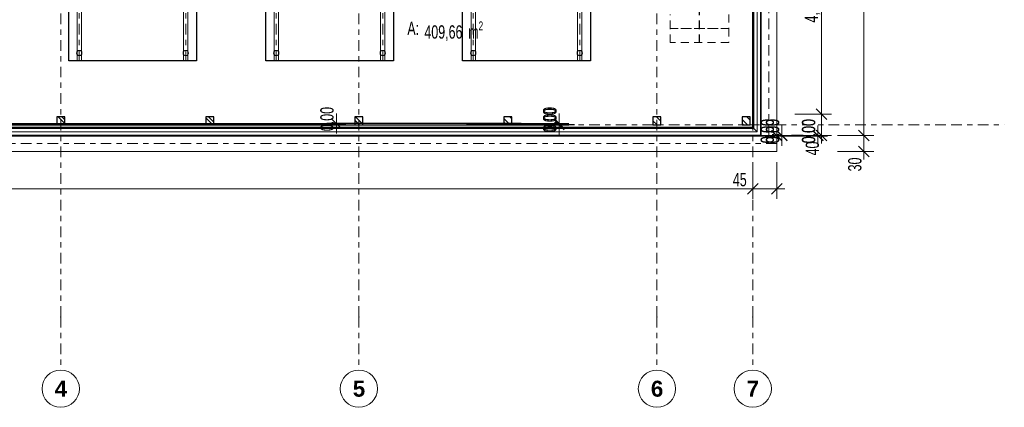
# Model space of a CAD drawing. Header units: metres. Extents: x -3.3 to 34.5, y -5.3 to 16.4.
# Tile 7 of 12: x 16 to 34.5, y -5.3 to 2. Entities that reach past the tile are written whole.
import ezdxf

# ---------------------------------------------------------------- set-up
doc = ezdxf.new("R2010")
doc.units = ezdxf.units.M
doc.header["$MEASUREMENT"] = 0
doc.set_wipeout_variables(frame=1)
for name, pattern in [('Achse', [0.4, 0.2, -0.1, 0, -0.1]), ('Raster', [0.4, 0.2, -0.1, 0, -0.1]), ('Strichlinie eng', [0.23, 0.15, -0.08]), ('Untersicht', [0.2, 0.15, -0.05]), ('Wipeout_Contour', [1, 0, -1])]:
    doc.linetypes.add(name, pattern=pattern)
for name, color, linetype in [('10 Fassade', 7, 'Continuous'), ('Neubau_10 Stütze', 7, 'Continuous'), ('Neubau_20 Decke Aufbau', 7, 'Continuous'), ('Neubau_20 Decke Roh', 7, 'Continuous'), ('Neubau_20 Träger', 7, 'Continuous'), ('Neubau_40 Treppe', 7, 'Continuous'), ('Neubau_70 Lüftung', 7, 'Continuous'), ('Neubau_80 Raum', 7, 'Continuous'), ('Neubau_86 Achsraster', 7, 'Continuous'), ('Neubau_93 1_100 Bemaßung', 7, 'Continuous')]:
    doc.layers.add(name, color=color, linetype=linetype)
doc.styles.add('ERSTELLTER_STIL_1', font='GOTHIC.TTF', dxfattribs={"width": 0.7})
doc.styles.add('ERSTELLTER_STIL_2', font='arialbd.ttf')
doc.styles.add('ERSTELLTER_STIL_3', font='arial.ttf')
doc.dimstyles.new('ERSTELLTER_STIL__1', dxfattribs={"dimtxt": 0.25, "dimasz": 0.190285, "dimexe": 0.18, "dimexo": 0.5, "dimgap": 0, "dimtad": 1, "dimzin": 0, "dimdsep": 46, "dimtxsty": 'ERSTELLTER_STIL_1', "dimblk": 'ARROWHEAD_6', "dimblk1": 'ARROWHEAD_6', "dimblk2": 'ARROWHEAD_6', "dimcen": 0.09, "dimclrd": 7, "dimclre": 7, "dimclrt": 7, "dimazin": 0, "dimtfac": 1, "dimtdec": 4, "dimtmove": 0, "dimatfit": 3, "dimfxl": 1, "dimtolj": 1, "dimtzin": 0, "dimarcsym": 0})
doc.dimstyles.new('ERSTELLTER_STIL__2', dxfattribs={"dimtxt": 0.25, "dimasz": 0.190285, "dimexe": 0.18, "dimexo": 0.5, "dimgap": 0, "dimtad": 1, "dimtih": 1, "dimtoh": 1, "dimzin": 0, "dimdsep": 46, "dimtxsty": 'ERSTELLTER_STIL_1', "dimblk": 'ARROWHEAD_6', "dimblk1": 'ARROWHEAD_6', "dimblk2": 'ARROWHEAD_6', "dimcen": 0.09, "dimclrd": 7, "dimclre": 7, "dimclrt": 7, "dimazin": 0, "dimtfac": 1, "dimtdec": 4, "dimtmove": 0, "dimatfit": 3, "dimfxl": 1, "dimtolj": 1, "dimtzin": 0, "dimarcsym": 0})
doc.dimstyles.new('ERSTELLTER_STIL__3', dxfattribs={"dimtxt": 0.25, "dimasz": 0.190285, "dimexe": 0.18, "dimexo": 0.5, "dimgap": 0, "dimtad": 1, "dimtih": 1, "dimtoh": 1, "dimzin": 0, "dimdsep": 46, "dimtxsty": 'ERSTELLTER_STIL_3', "dimblk": 'ARROWHEAD_6', "dimblk1": 'ARROWHEAD_6', "dimblk2": 'ARROWHEAD_6', "dimcen": 0.09, "dimclrd": 7, "dimclre": 7, "dimclrt": 7, "dimazin": 0, "dimtfac": 1, "dimtdec": 4, "dimtmove": 0, "dimatfit": 3, "dimfxl": 1, "dimtolj": 1, "dimtzin": 0, "dimarcsym": 0})
pattern_1 = [(135, (0, 0), (0.106066, 0.106066), []), (135, (-0.03536, -0.03536), (0.106066, 0.106066), [])]

# ---------------------------------------------------------------- blocks, each defined once
blk = doc.blocks.new('ARROWHEAD_6')
at = {"color": 0, "linetype": 'Continuous', "lineweight": 0}
for p, q in [((0, 0), (-1, 0)), ((-0.5, -0.5), (0.5, 0.5))]:
    blk.add_line(p, q, dxfattribs=at)
blk = doc.blocks.new('*D22')
at = {"layer": 'Neubau_93 1_100 Bemaßung', "color": 7, "linetype": 'Continuous', "lineweight": 13, "transparency": 16777216}
for p, q in [((0, -1.39), (0, -0.702)), ((29.8, -1.39), (29.8, -0.702)), ((0.1, -1.102), (-0.1, -1.302)), ((29.7, -1.302), (29.9, -1.102)), ((-0.15, -1.202), (0, -1.202)), ((0, -1.202), (29.8, -1.202)), ((29.8, -1.202), (29.95, -1.202))]:
    blk.add_line(p, q, dxfattribs=at)
at = {"layer": 'Neubau_93 1_100 Bemaßung', "color": 7, "lineweight": 13, "transparency": 16777216, "insert": (14.592, -1.182), "char_height": 0.25, "attachment_point": 7, "style": 'ERSTELLTER_STIL_1'}
blk.add_mtext('\\A1;29,80', dxfattribs=at)
blk = doc.blocks.new('*D25')
at = {"layer": 'Neubau_93 1_100 Bemaßung', "color": 7, "linetype": 'Continuous', "lineweight": 13, "transparency": 16777216}
for p, q in [((11.3, 14.667), (11.1, 14.467)), ((11.2, 14.067), (11.2, 14.755)), ((22.5, 14.667), (22.3, 14.467)), ((22.4, 14.067), (22.4, 14.755))]:
    blk.add_line(p, q, dxfattribs=at)
at = {"color": 254, "linetype": 'Wipeout_Contour', "lineweight": 0, "ltscale": 89.407895, "transparency": 16777216}
blk.add_wipeout([(16.334, 14.567), (17.266, 14.567), (17.266, 14.917), (16.334, 14.917)], dxfattribs=at).dxf.layer = 'Neubau_93 1_100 Bemaßung'
at = {"layer": 'Neubau_93 1_100 Bemaßung', "color": 7, "linetype": 'Continuous', "lineweight": 13, "transparency": 16777216}
blk.add_line((11.2, 14.567), (22.4, 14.567), dxfattribs=at)
at = {"layer": 'Neubau_93 1_100 Bemaßung', "color": 7, "lineweight": 13, "transparency": 16777216, "insert": (16.384, 14.617), "char_height": 0.25, "attachment_point": 7, "style": 'ERSTELLTER_STIL_3'}
blk.add_mtext('\\A1;11,20', dxfattribs=at)
blk = doc.blocks.new('*D26')
at = {"layer": 'Neubau_93 1_100 Bemaßung', "color": 7, "linetype": 'Continuous', "lineweight": 13, "transparency": 16777216}
for p, q in [((22.5, 14.667), (22.3, 14.467)), ((22.4, 14.067), (22.4, 14.755)), ((27.9, 14.467), (28.1, 14.667)), ((28, 14.067), (28, 14.755)), ((28, 14.567), (28.15, 14.567))]:
    blk.add_line(p, q, dxfattribs=at)
at = {"color": 254, "linetype": 'Wipeout_Contour', "lineweight": 0, "ltscale": 116.785863, "transparency": 16777216}
blk.add_wipeout([(24.816, 14.567), (25.584, 14.567), (25.584, 14.917), (24.816, 14.917)], dxfattribs=at).dxf.layer = 'Neubau_93 1_100 Bemaßung'
at = {"layer": 'Neubau_93 1_100 Bemaßung', "color": 7, "linetype": 'Continuous', "lineweight": 13, "transparency": 16777216}
blk.add_line((22.4, 14.567), (28, 14.567), dxfattribs=at)
at = {"layer": 'Neubau_93 1_100 Bemaßung', "color": 7, "lineweight": 13, "transparency": 16777216, "insert": (24.866, 14.617), "char_height": 0.25, "attachment_point": 7, "style": 'ERSTELLTER_STIL_3'}
blk.add_mtext('\\A1;5,60', dxfattribs=at)
blk = doc.blocks.new('*D35')
at = {"layer": 'Neubau_93 1_100 Bemaßung', "color": 7, "linetype": 'Continuous', "lineweight": 13, "transparency": 16777216}
for p, q in [((15.449, 12.139), (15.449, 12.826)), ((17.149, 12.139), (17.149, 12.826)), ((15.549, 12.739), (15.349, 12.538)), ((15.449, 12.639), (17.149, 12.639)), ((17.249, 12.739), (17.049, 12.538))]:
    blk.add_line(p, q, dxfattribs=at)
at = {"layer": 'Neubau_93 1_100 Bemaßung', "color": 7, "lineweight": 13, "transparency": 16777216, "insert": (16.06, 12.659), "char_height": 0.25, "attachment_point": 7, "style": 'ERSTELLTER_STIL_1'}
blk.add_mtext('\\A1;1,70', dxfattribs=at)
blk = doc.blocks.new('*D36')
at = {"layer": 'Neubau_93 1_100 Bemaßung', "color": 7, "linetype": 'Continuous', "lineweight": 13, "transparency": 16777216}
for p, q in [((17.149, 12.139), (17.149, 12.826)), ((19.149, 12.139), (19.149, 12.826)), ((17.249, 12.739), (17.049, 12.538)), ((17.149, 12.639), (19.149, 12.639)), ((19.249, 12.739), (19.049, 12.538))]:
    blk.add_line(p, q, dxfattribs=at)
at = {"layer": 'Neubau_93 1_100 Bemaßung', "color": 7, "lineweight": 13, "transparency": 16777216, "insert": (17.91, 12.659), "char_height": 0.25, "attachment_point": 7, "style": 'ERSTELLTER_STIL_1'}
blk.add_mtext('\\A1;2,00', dxfattribs=at)
blk = doc.blocks.new('*D37')
at = {"layer": 'Neubau_93 1_100 Bemaßung', "color": 7, "linetype": 'Continuous', "lineweight": 13, "transparency": 16777216}
for p, q in [((19.149, 12.139), (19.149, 12.826)), ((20.849, 12.139), (20.849, 12.826)), ((19.249, 12.739), (19.049, 12.538)), ((19.149, 12.639), (20.849, 12.639)), ((20.949, 12.739), (20.749, 12.538))]:
    blk.add_line(p, q, dxfattribs=at)
at = {"layer": 'Neubau_93 1_100 Bemaßung', "color": 7, "lineweight": 13, "transparency": 16777216, "insert": (19.76, 12.659), "char_height": 0.25, "attachment_point": 7, "style": 'ERSTELLTER_STIL_1'}
blk.add_mtext('\\A1;1,70', dxfattribs=at)
blk = doc.blocks.new('*D38')
at = {"layer": 'Neubau_93 1_100 Bemaßung', "color": 7, "linetype": 'Continuous', "lineweight": 13, "transparency": 16777216}
for p, q in [((20.849, 12.139), (20.849, 12.826)), ((22.849, 12.139), (22.849, 12.826)), ((20.949, 12.739), (20.749, 12.538)), ((20.849, 12.639), (22.849, 12.639)), ((22.949, 12.739), (22.749, 12.538))]:
    blk.add_line(p, q, dxfattribs=at)
at = {"layer": 'Neubau_93 1_100 Bemaßung', "color": 7, "lineweight": 13, "transparency": 16777216, "insert": (21.61, 12.659), "char_height": 0.25, "attachment_point": 7, "style": 'ERSTELLTER_STIL_1'}
blk.add_mtext('\\A1;2,00', dxfattribs=at)
blk = doc.blocks.new('*D39')
at = {"layer": 'Neubau_93 1_100 Bemaßung', "color": 7, "linetype": 'Continuous', "lineweight": 13, "transparency": 16777216}
for p, q in [((22.849, 12.139), (22.849, 12.826)), ((24.549, 12.139), (24.549, 12.826)), ((22.949, 12.739), (22.749, 12.538)), ((22.849, 12.639), (24.549, 12.639)), ((24.649, 12.739), (24.449, 12.538))]:
    blk.add_line(p, q, dxfattribs=at)
at = {"layer": 'Neubau_93 1_100 Bemaßung', "color": 7, "lineweight": 13, "transparency": 16777216, "insert": (23.46, 12.659), "char_height": 0.25, "attachment_point": 7, "style": 'ERSTELLTER_STIL_1'}
blk.add_mtext('\\A1;1,70', dxfattribs=at)
blk = doc.blocks.new('*D40')
at = {"layer": 'Neubau_93 1_100 Bemaßung', "color": 7, "linetype": 'Continuous', "lineweight": 13, "transparency": 16777216}
for p, q in [((24.549, 12.139), (24.549, 12.826)), ((26.549, 12.139), (26.549, 12.826)), ((24.649, 12.739), (24.449, 12.538)), ((24.549, 12.639), (26.549, 12.639)), ((26.649, 12.739), (26.449, 12.538))]:
    blk.add_line(p, q, dxfattribs=at)
at = {"layer": 'Neubau_93 1_100 Bemaßung', "color": 7, "lineweight": 13, "transparency": 16777216, "insert": (25.31, 12.659), "char_height": 0.25, "attachment_point": 7, "style": 'ERSTELLTER_STIL_1'}
blk.add_mtext('\\A1;2,00', dxfattribs=at)
blk = doc.blocks.new('*D41')
at = {"layer": 'Neubau_93 1_100 Bemaßung', "color": 7, "linetype": 'Continuous', "lineweight": 13, "transparency": 16777216}
for p, q in [((26.549, 12.139), (26.549, 12.826)), ((27.95, 12.139), (27.95, 12.826)), ((26.649, 12.739), (26.449, 12.538)), ((26.549, 12.639), (27.95, 12.639)), ((27.85, 12.538), (28.05, 12.739)), ((27.95, 12.639), (28.1, 12.639))]:
    blk.add_line(p, q, dxfattribs=at)
at = {"layer": 'Neubau_93 1_100 Bemaßung', "color": 7, "lineweight": 13, "transparency": 16777216, "insert": (27.01, 12.659), "char_height": 0.25, "attachment_point": 7, "style": 'ERSTELLTER_STIL_1'}
blk.add_mtext('\\A1;1,40', dxfattribs=at)
blk = doc.blocks.new('*D42')
at = {"layer": 'Neubau_93 1_100 Bemaßung', "color": 7, "linetype": 'Continuous', "lineweight": 13, "transparency": 16777216}
for p, q in [((31.091, 0.2), (31.091, 4.4)), ((31.279, 0.2), (30.591, 0.2)), ((30.991, 0.3), (31.192, 0.1)), ((31.091, -0.2), (31.091, 0.2)), ((30.991, -0.1), (31.192, -0.3)), ((31.279, -0.2), (30.591, -0.2)), ((31.091, -0.35), (31.091, -0.2))]:
    blk.add_line(p, q, dxfattribs=at)
at = {"layer": 'Neubau_93 1_100 Bemaßung', "color": 7, "lineweight": 13, "transparency": 16777216, "insert": (31.048, -0.574), "char_height": 0.25, "attachment_point": 7, "rotation": 90, "style": 'ERSTELLTER_STIL_1'}
blk.add_mtext('\\A1;40', dxfattribs=at)
blk = doc.blocks.new('*D43')
at = {"layer": 'Neubau_93 1_100 Bemaßung', "color": 7, "linetype": 'Continuous', "lineweight": 13, "transparency": 16777216}
for p, q in [((30.991, 4.5), (31.192, 4.3)), ((31.279, 4.4), (30.591, 4.4)), ((31.091, 0.2), (31.091, 4.4)), ((30.991, 0.3), (31.192, 0.1))]:
    blk.add_line(p, q, dxfattribs=at)
at = {"layer": 'Neubau_93 1_100 Bemaßung', "color": 7, "lineweight": 13, "transparency": 16777216, "char_height": 0.25, "attachment_point": 7, "rotation": 90, "style": 'ERSTELLTER_STIL_1'}
for s, insert in [('\\A1;20', (31.048, 4.026)), ('\\A1;4,20', (31.071, 1.923))]:
    blk.add_mtext(s, dxfattribs=dict(at, insert=insert))
blk = doc.blocks.new('*D60')
at = {"layer": 'Neubau_93 1_100 Bemaßung', "color": 7, "linetype": 'Continuous', "lineweight": 13, "transparency": 16777216}
for p, q in [((29.8, -1.39), (29.8, -0.702)), ((30.25, -1.39), (30.25, -0.702)), ((29.9, -1.102), (29.7, -1.302)), ((30.15, -1.302), (30.35, -1.102)), ((29.65, -1.202), (29.8, -1.202)), ((29.8, -1.202), (30.25, -1.202)), ((30.25, -1.202), (30.4, -1.202))]:
    blk.add_line(p, q, dxfattribs=at)
at = {"layer": 'Neubau_93 1_100 Bemaßung', "color": 7, "lineweight": 13, "transparency": 16777216, "insert": (29.426, -1.158), "char_height": 0.25, "attachment_point": 7, "style": 'ERSTELLTER_STIL_1'}
blk.add_mtext('\\A1;45', dxfattribs=at)
blk = doc.blocks.new('*D61')
at = {"layer": 'Neubau_93 1_100 Bemaßung', "color": 7, "linetype": 'Continuous', "lineweight": 13, "transparency": 16777216}
for p, q in [((31.889, -0.2), (31.889, 13.4)), ((31.789, -0.1), (31.989, -0.3)), ((32.077, -0.2), (31.389, -0.2)), ((31.889, -0.5), (31.889, -0.2)), ((32.077, -0.5), (31.389, -0.5)), ((31.789, -0.4), (31.989, -0.6)), ((31.889, -0.65), (31.889, -0.5))]:
    blk.add_line(p, q, dxfattribs=at)
at = {"layer": 'Neubau_93 1_100 Bemaßung', "color": 7, "lineweight": 13, "transparency": 16777216, "insert": (31.845, -0.874), "char_height": 0.25, "attachment_point": 7, "rotation": 90, "style": 'ERSTELLTER_STIL_1'}
blk.add_mtext('\\A1;30', dxfattribs=at)
blk = doc.blocks.new('*D62')
at = {"layer": 'Neubau_93 1_100 Bemaßung', "color": 7, "linetype": 'Continuous', "lineweight": 13, "transparency": 16777216}
for p, q in [((32.077, 13.4), (31.389, 13.4)), ((31.789, 13.5), (31.989, 13.3)), ((31.889, -0.2), (31.889, 13.4)), ((31.789, -0.1), (31.989, -0.3))]:
    blk.add_line(p, q, dxfattribs=at)
at = {"layer": 'Neubau_93 1_100 Bemaßung', "color": 7, "lineweight": 13, "transparency": 16777216, "char_height": 0.25, "attachment_point": 7, "rotation": 90, "style": 'ERSTELLTER_STIL_1'}
for s, insert in [('\\A1;30', (31.845, 13.026)), ('\\A1;13,60', (31.869, 6.155))]:
    blk.add_mtext(s, dxfattribs=dict(at, insert=insert))

msp = doc.modelspace()

# ---------------------------------------------------------------- hatches: boundary and pattern name
at = {"layer": '10 Fassade', "linetype": 'Continuous', "lineweight": 0, "true_color": 0x000000}
msp.add_hatch(color=18, dxfattribs=at).paths.add_polyline_path([(0.041, -0.062), (29.812, -0.062), (29.812, 13.262), (0.041, 13.262), (0.041, 13.25), (29.8, 13.25), (29.8, -0.05), (0.041, -0.05)])
at = {"layer": 'Neubau_10 Stütze', "linetype": 'Continuous', "lineweight": 0, "true_color": 0x000000}
h = msp.add_hatch(dxfattribs=at)
h.set_pattern_fill('METALL_STAHL', color=18, style=0, pattern_type=2)
h.set_pattern_definition(pattern_1)
h.paths.add_polyline_path([(16.725, 0), (16.875, 0), (16.875, 0.15), (16.725, 0.15)])
h = msp.add_hatch(dxfattribs=at)
h.set_pattern_fill('METALL_STAHL', color=18, style=0, pattern_type=2)
h.set_pattern_definition(pattern_1)
h.paths.add_polyline_path([(19.525, 0), (19.675, 0), (19.675, 0.15), (19.525, 0.15)])
h = msp.add_hatch(dxfattribs=at)
h.set_pattern_fill('METALL_STAHL', color=18, style=0, pattern_type=2)
h.set_pattern_definition(pattern_1)
h.paths.add_polyline_path([(22.325, 0), (22.475, 0), (22.475, 0.15), (22.325, 0.15)])
h = msp.add_hatch(dxfattribs=at)
h.set_pattern_fill('METALL_STAHL', color=18, style=0, pattern_type=2)
h.set_pattern_definition(pattern_1)
h.paths.add_polyline_path([(25.125, 0), (25.275, 0), (25.275, 0.15), (25.125, 0.15)])
h = msp.add_hatch(dxfattribs=at)
h.set_pattern_fill('METALL_STAHL', color=18, style=0, pattern_type=2)
h.set_pattern_definition(pattern_1)
h.paths.add_polyline_path([(27.925, 0), (28.075, 0), (28.075, 0.15), (27.925, 0.15)])
h = msp.add_hatch(dxfattribs=at)
h.set_pattern_fill('METALL_STAHL', color=18, style=0, pattern_type=2)
h.set_pattern_definition(pattern_1)
h.paths.add_polyline_path([(29.6, 0), (29.75, 0), (29.75, 0.15), (29.6, 0.15)])

# ---------------------------------------------------------------- linework, layer by layer
at = {"layer": '10 Fassade', "color": 7, "linetype": 'Continuous', "lineweight": 35}
for p, q in [((29.8, 13.25), (29.8, -0.05)), ((29.812, 13.262), (29.812, -0.062)), ((29.8, -0.05), (0.041, -0.05)), ((29.812, -0.062), (0.041, -0.062))]:
    msp.add_line(p, q, dxfattribs=at)
at = {"layer": '10 Fassade', "color": 7, "linetype": 'Untersicht', "lineweight": 18, "flags": 128}
for points in [[(29.884, 13.334), (29.884, -0.134)], [(29.884, 13.334), (29.884, -0.134)], [(29.884, 13.334), (29.884, -0.134)], [(29.884, 13.334), (29.884, -0.134)], [(29.884, 13.334), (29.884, -0.134)], [(29.884, 13.334), (29.884, -0.134)], [(29.884, 13.334), (29.884, -0.134)], [(29.884, 13.334), (29.884, -0.134)], [(29.884, 13.334), (29.884, -0.134)], [(29.884, 13.334), (29.884, -0.134)], [(29.8, 13.25), (29.8, -0.05)], [(29.8, 13.25), (29.8, -0.05)], [(29.8, 13.25), (29.8, -0.05)], [(29.8, 13.25), (29.8, -0.05)], [(29.8, 13.25), (29.8, -0.05)], [(29.8, 13.25), (29.8, -0.05)], [(29.8, 13.25), (29.8, -0.05)], [(29.8, 13.25), (29.8, -0.05)], [(29.8, 13.25), (29.8, -0.05)], [(29.8, 13.25), (29.8, -0.05)], [(29.8, 13.25), (29.8, -0.05)], [(29.809, 13.259), (29.809, -0.059)], [(29.809, 13.259), (29.809, -0.059)], [(29.809, 13.259), (29.809, -0.059)], [(29.809, 13.259), (29.809, -0.059)], [(29.809, 13.259), (29.809, -0.059)], [(29.809, 13.259), (29.809, -0.059)], [(29.809, 13.259), (29.809, -0.059)], [(29.809, 13.259), (29.809, -0.059)], [(29.809, 13.259), (29.809, -0.059)], [(29.809, 13.259), (29.809, -0.059)], [(29.812, -0.062), (29.812, 13.262)], [(29.8, -0.05), (0.041, -0.05)], [(29.8, -0.05), (0.041, -0.05)], [(29.8, -0.05), (0.041, -0.05)], [(29.8, -0.05), (0.041, -0.05)], [(29.8, -0.05), (0.041, -0.05)], [(29.8, -0.05), (0.041, -0.05)], [(29.8, -0.05), (0.041, -0.05)], [(29.8, -0.05), (0.041, -0.05)], [(29.8, -0.05), (0.041, -0.05)], [(29.8, -0.05), (0.041, -0.05)], [(29.8, -0.05), (0.041, -0.05)], [(29.809, -0.059), (0.041, -0.059)], [(29.809, -0.059), (0.041, -0.059)], [(29.809, -0.059), (0.041, -0.059)], [(29.809, -0.059), (0.041, -0.059)], [(29.809, -0.059), (0.041, -0.059)], [(29.809, -0.059), (0.041, -0.059)], [(29.809, -0.059), (0.041, -0.059)], [(29.809, -0.059), (0.041, -0.059)], [(29.809, -0.059), (0.041, -0.059)], [(29.809, -0.059), (0.041, -0.059)], [(0.041, -0.062), (29.812, -0.062)], [(29.884, -0.134), (0.041, -0.134)], [(29.884, -0.134), (0.041, -0.134)], [(29.884, -0.134), (0.041, -0.134)], [(29.884, -0.134), (0.041, -0.134)], [(29.884, -0.134), (0.041, -0.134)], [(29.884, -0.134), (0.041, -0.134)], [(29.884, -0.134), (0.041, -0.134)], [(29.884, -0.134), (0.041, -0.134)], [(29.884, -0.134), (0.041, -0.134)], [(29.884, -0.134), (0.041, -0.134)], [(29.809, -0.059), (29.8, -0.05)], [(29.809, -0.059), (29.8, -0.05)], [(29.809, -0.059), (29.8, -0.05)], [(29.809, -0.059), (29.8, -0.05)], [(29.809, -0.059), (29.8, -0.05)], [(29.809, -0.059), (29.8, -0.05)], [(29.809, -0.059), (29.8, -0.05)], [(29.809, -0.059), (29.8, -0.05)], [(29.809, -0.059), (29.8, -0.05)], [(29.809, -0.059), (29.8, -0.05)], [(29.884, -0.134), (29.809, -0.059)], [(29.884, -0.134), (29.809, -0.059)], [(29.884, -0.134), (29.809, -0.059)], [(29.884, -0.134), (29.809, -0.059)], [(29.884, -0.134), (29.809, -0.059)], [(29.884, -0.134), (29.809, -0.059)], [(29.884, -0.134), (29.809, -0.059)], [(29.884, -0.134), (29.809, -0.059)], [(29.884, -0.134), (29.809, -0.059)], [(29.812, -0.062), (29.809, -0.059)], [(29.884, -0.134), (29.812, -0.062)]]:
    msp.add_lwpolyline(points, dxfattribs=at)
at = {"layer": '10 Fassade', "color": 7, "linetype": 'Continuous', "lineweight": 18, "flags": 128}
for points in [[(29.884, 13.334), (29.884, -0.134)], [(29.884, 13.334), (29.884, -0.134)], [(29.884, 13.334), (29.884, -0.134)], [(29.884, 13.334), (29.884, -0.134)], [(29.8, 13.25), (29.8, -0.05)], [(29.8, 13.25), (29.8, -0.05)], [(29.8, 13.25), (29.8, -0.05)], [(29.809, 13.259), (29.809, -0.059)], [(29.809, 13.259), (29.809, -0.059)], [(29.809, 13.259), (29.809, -0.059)], [(29.8, -0.05), (0.041, -0.05)], [(29.8, -0.05), (0.041, -0.05)], [(29.8, -0.05), (0.041, -0.05)], [(29.809, -0.059), (0.041, -0.059)], [(29.809, -0.059), (0.041, -0.059)], [(29.809, -0.059), (0.041, -0.059)], [(29.884, -0.134), (0.041, -0.134)], [(29.884, -0.134), (0.041, -0.134)], [(29.884, -0.134), (0.041, -0.134)], [(29.884, -0.134), (0.041, -0.134)], [(29.809, -0.059), (29.8, -0.05)], [(29.809, -0.059), (29.8, -0.05)], [(29.809, -0.059), (29.8, -0.05)], [(29.884, -0.134), (29.809, -0.059)], [(29.884, -0.134), (29.809, -0.059)], [(29.884, -0.134), (29.809, -0.059)], [(29.884, -0.134), (29.812, -0.062)]]:
    msp.add_lwpolyline(points, dxfattribs=at)
at = {"layer": 'Neubau_10 Stütze', "color": 7, "linetype": 'Continuous', "lineweight": 18, "flags": 128}
for points in [[(17.099, 1.35, 0.414214), (17.149, 1.3, 0.414214), (17.199, 1.35, 0.414214), (17.149, 1.4, 0.414214)], [(19.099, 1.35, 0.414214), (19.149, 1.3, 0.414214), (19.199, 1.35, 0.414214), (19.149, 1.4, 0.414214)], [(20.799, 1.35, 0.414214), (20.849, 1.3, 0.414214), (20.899, 1.35, 0.414214), (20.849, 1.4, 0.414214)], [(22.799, 1.35, 0.414214), (22.849, 1.3, 0.414214), (22.899, 1.35, 0.414214), (22.849, 1.4, 0.414214)], [(24.499, 1.35, 0.414214), (24.549, 1.3, 0.414214), (24.599, 1.35, 0.414214), (24.549, 1.4, 0.414214)], [(26.499, 1.35, 0.414214), (26.549, 1.3, 0.414214), (26.599, 1.35, 0.414214), (26.549, 1.4, 0.414214)]]:
    msp.add_lwpolyline(points, format="xyb", close=True, dxfattribs=at)
at = {"layer": 'Neubau_10 Stütze', "color": 7, "linetype": 'Continuous', "lineweight": 25, "flags": 128}
for points in [[(16.725, 0), (16.875, 0), (16.875, 0.15), (16.725, 0.15)], [(19.525, 0), (19.675, 0), (19.675, 0.15), (19.525, 0.15)], [(22.325, 0), (22.475, 0), (22.475, 0.15), (22.325, 0.15)], [(25.125, 0), (25.275, 0), (25.275, 0.15), (25.125, 0.15)], [(27.925, 0), (28.075, 0), (28.075, 0.15), (27.925, 0.15)], [(29.6, 0), (29.75, 0), (29.75, 0.15), (29.6, 0.15)]]:
    msp.add_lwpolyline(points, close=True, dxfattribs=at)
at = {"layer": 'Neubau_20 Decke Aufbau', "color": 7, "linetype": 'Continuous', "lineweight": 25, "flags": 128}
for points in [[(29.95, -0.2), (29.95, 1.779), (29.95, 13.4)], [(-0.15, -0.2), (29.95, -0.2)]]:
    msp.add_lwpolyline(points, dxfattribs=at)
at = {"layer": 'Neubau_20 Decke Roh', "color": 7, "linetype": 'Continuous', "lineweight": 25, "flags": 128}
msp.add_lwpolyline([(29.95, 4.6), (29.95, -0.2), (-0.15, -0.2)], dxfattribs=at)
at = {"layer": 'Neubau_20 Träger', "color": 7, "linetype": 'Continuous', "lineweight": 18}
for p, q in [((29.95, 13.41), (29.95, -0.21)), ((29.95, -0.2), (29.95, 13.4)), ((29.96, 13.41), (29.96, -0.21)), ((30.25, -0.2), (30.25, 13.4)), ((17.108, 1.2), (17.108, 12)), ((17.19, 1.2), (17.19, 12)), ((19.108, 1.2), (19.108, 12)), ((19.19, 1.2), (19.19, 12)), ((20.808, 1.2), (20.808, 12)), ((20.89, 1.2), (20.89, 12)), ((22.808, 1.2), (22.808, 12)), ((22.89, 1.2), (22.89, 12)), ((24.508, 1.2), (24.508, 12)), ((24.59, 1.2), (24.59, 12)), ((26.508, 1.2), (26.508, 12)), ((26.59, 1.2), (26.59, 12)), ((17.19, 1.2), (17.108, 1.2)), ((19.19, 1.2), (19.108, 1.2)), ((20.89, 1.2), (20.808, 1.2)), ((22.89, 1.2), (22.808, 1.2)), ((24.59, 1.2), (24.508, 1.2)), ((26.59, 1.2), (26.508, 1.2)), ((-0.45, -0.2), (30.25, -0.2)), ((-0.15, -0.2), (29.95, -0.2)), ((-0.15, -0.21), (29.95, -0.21)), ((30.25, -0.2), (29.95, -0.2)), ((29.95, -0.21), (29.95, -0.2)), ((29.95, -0.21), (29.96, -0.21)), ((30.25, -0.5), (30.25, -0.2)), ((-0.45, -0.5), (30.25, -0.5))]:
    msp.add_line(p, q, dxfattribs=at)
at = {"layer": 'Neubau_20 Träger', "color": 7, "linetype": 'Achse', "lineweight": 13}
for p, q in [((29.955, 13.41), (29.955, -0.21)), ((30.1, -0.2), (30.1, 13.4)), ((17.149, 1.2), (17.149, 12)), ((19.149, 1.2), (19.149, 12)), ((20.849, 1.2), (20.849, 12)), ((22.849, 1.2), (22.849, 12)), ((24.549, 1.2), (24.549, 12)), ((26.549, 1.2), (26.549, 12)), ((-0.45, -0.35), (30.25, -0.35)), ((-0.15, -0.205), (29.95, -0.205))]:
    msp.add_line(p, q, dxfattribs=at)
at = {"layer": 'Neubau_40 Treppe', "color": 7, "linetype": 'Strichlinie eng', "lineweight": 25}
for p, q in [((28.8, 1.811), (28.8, 2.594)), ((28.8, 1.55), (28.8, 1.811))]:
    msp.add_line(p, q, dxfattribs=at)
at = {"layer": 'Neubau_40 Treppe', "color": 7, "linetype": 'Strichlinie eng', "lineweight": 13}
for p, q in [((28.25, 1.811), (28.25, 2.072)), ((29.35, 2.072), (29.35, 1.811)), ((28.25, 1.55), (28.25, 1.811)), ((28.25, 1.811), (29.35, 1.811)), ((29.35, 1.811), (28.25, 1.811)), ((29.35, 1.811), (29.35, 1.55)), ((29.35, 1.55), (28.25, 1.55))]:
    msp.add_line(p, q, dxfattribs=at)
at = {"layer": 'Neubau_70 Lüftung', "color": 7, "linetype": 'Continuous', "lineweight": 25, "flags": 128}
for points in [[(16.95, 1.2), (16.95, 2.4)], [(19.35, 2.4), (19.35, 1.2)], [(20.65, 1.2), (20.65, 2.4)], [(23.05, 2.4), (23.05, 1.2)], [(24.35, 1.2), (24.35, 2.4)], [(26.75, 2.4), (26.75, 1.2)], [(19.35, 1.2), (16.95, 1.2)], [(23.05, 1.2), (20.65, 1.2)], [(26.75, 1.2), (24.35, 1.2)]]:
    msp.add_lwpolyline(points, dxfattribs=at)
at = {"layer": 'Neubau_86 Achsraster', "color": 7, "linetype": 'Raster', "lineweight": 13}
for p, q in [((16.8, 14.593), (16.8, -3.607)), ((22.4, 14.593), (22.4, -3.607)), ((28, 14.593), (28, -3.607)), ((29.8, 14.593), (29.8, -3.607)), ((-1.274, 0), (33.526, 0)), ((33.526, 0), (34.526, 0)), ((16.8, -3.607), (16.8, -4.607)), ((22.4, -3.607), (22.4, -4.607)), ((28, -3.607), (28, -4.607)), ((29.8, -3.607), (29.8, -4.607))]:
    msp.add_line(p, q, dxfattribs=at)
at = {"layer": 'Neubau_86 Achsraster', "color": 7, "linetype": 'Continuous', "lineweight": 13, "flags": 128}
for points in [[(16.8, -5.307, 1), (16.8, -4.607, 1)], [(22.4, -5.307, 1), (22.4, -4.607, 1)], [(28, -5.307, 1), (28, -4.607, 1)], [(29.8, -5.307, 1), (29.8, -4.607, 1)]]:
    msp.add_lwpolyline(points, format="xyb", close=True, dxfattribs=at)
at = {"layer": 'Neubau_86 Achsraster', "color": 7, "linetype": 'Raster', "lineweight": 13}
for p in [(16.8, -3.607), (16.8, -3.607), (22.4, -3.607), (22.4, -3.607), (28, -3.607), (28, -3.607), (29.8, -3.607), (29.8, -3.607)]:
    msp.add_point(p, dxfattribs=at)

# ---------------------------------------------------------------- texts
at = {"layer": 'Neubau_80 Raum', "color": 7, "lineweight": 13, "char_height": 0.25, "attachment_point": 1, "style": 'ERSTELLTER_STIL_1'}
for s, insert in [('\\A1;\\pt0;A: ', (23.311, 1.937)), ('\\A1;\\pt0,0.1;409,66{\\H0.66x;\\S^  ;} m{\\H0.66x;\\S2^  ;}', (23.631, 1.943))]:
    msp.add_mtext(s, dxfattribs=dict(at, insert=insert))
at = {"layer": 'Neubau_86 Achsraster', "color": 7, "lineweight": 13, "char_height": 0.3, "attachment_point": 1, "style": 'ERSTELLTER_STIL_2'}
for s, insert in [('\\A1;\\pt0;4', (16.686, -4.807)), ('\\A1;\\pt0;5', (22.286, -4.807)), ('\\A1;\\pt0;6', (27.886, -4.807)), ('\\A1;\\pt0;7', (29.686, -4.807))]:
    msp.add_mtext(s, dxfattribs=dict(at, insert=insert))

# ---------------------------------------------------------------- dimensions: what is measured, and where the dimension line sits
at = {"layer": 'Neubau_93 1_100 Bemaßung', "color": 7, "linetype": 'Continuous', "lineweight": 13}
for base, p1, p2, picture, middle in [((31.889, 13.4), (30.25, -0.2), (30.25, 13.4), '*D62', (31.714, 6.574)), ((31.889, -0.2), (30.25, -0.5), (30.25, -0.2), '*D61', (31.714, -0.684))]:
    dim = msp.add_linear_dim(base=base, p1=p1, p2=p2, angle=90, dimstyle='ERSTELLTER_STIL__1', dxfattribs=at)
    dim.commit()
    dim.dimension.update_dxf_attribs({"geometry": picture, "text_midpoint": middle, "dimtype": 160, "text_rotation": 90})
for base, p1, p2, picture, middle in [((29.8, -1.202), (0, 1.21), (29.8, -1.202), '*D22', (15.011, -1.027)), ((30.25, -1.202), (29.8, 0.478), (30.25, 0.478), '*D60', (29.616, -1.027))]:
    dim = msp.add_linear_dim(base=base, p1=p1, p2=p2, dimstyle='ERSTELLTER_STIL__2', dxfattribs=at)
    dim.commit()
    dim.dimension.update_dxf_attribs({"geometry": picture, "text_midpoint": middle, "dimtype": 160})
for base, p1, p2, location in [((26.1639941, 0), (25.95, 0), (-0.15, 0), (25.9889941, 0.084064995)), ((26.1639941, 0), (-0.15, 0), (0.15, 0), (25.9889941, 0.084064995)), ((21.977624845, 0.025), (23.925, 0.025), (0.15, 0.025), (21.802624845, 0.109064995)), ((21.977624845, 0.025), (25.95, 0.025), (25.65, 0.025), (21.802624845, 0.109064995)), ((21.977624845, 0.025), (25.65, 0.025), (23.925, 0.025), (21.802624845, 0.109064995)), ((26.1639941, 0.025), (23.925, 0.025), (25.65, 0.025), (25.9889941, 0.109064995))]:
    msp.add_linear_dim(base=base, p1=p1, p2=p2, angle=90, location=location, text_rotation=90, dimstyle='ERSTELLTER_STIL__1', dxfattribs=at).render()

# ---------------------------------------------------------------- next in the draw order: dimensions: what is measured, and where the dimension line sits
dim = msp.add_linear_dim(base=(22.4, 14.567), p1=(11.2, -3.607), p2=(22.4, -3.607), dimstyle='ERSTELLTER_STIL__3', dxfattribs=at)
dim.commit()
dim.dimension.update_dxf_attribs({"geometry": '*D25', "text_midpoint": (16.803, 14.742), "dimtype": 160})

# ---------------------------------------------------------------- next in the draw order: dimensions: what is measured, and where the dimension line sits
for base, p1, p2, dimstyle, picture, middle in [((28, 14.567), (22.4, -3.607), (28, -3.607), 'ERSTELLTER_STIL__3', '*D26', (25.19, 14.742)), ((17.149, 12.639), (15.449, -1.342), (17.149, -1.342), 'ERSTELLTER_STIL__2', '*D35', (16.383, 12.814)), ((19.149, 12.639), (17.149, -1.342), (19.149, -1.342), 'ERSTELLTER_STIL__2', '*D36', (18.233, 12.814)), ((20.849, 12.639), (19.149, -1.342), (20.849, -1.342), 'ERSTELLTER_STIL__2', '*D37', (20.083, 12.814))]:
    dim = msp.add_linear_dim(base=base, p1=p1, p2=p2, dimstyle=dimstyle, dxfattribs=at)
    dim.commit()
    dim.dimension.update_dxf_attribs({"geometry": picture, "text_midpoint": middle, "dimtype": 160})

# ---------------------------------------------------------------- next in the draw order: dimensions: what is measured, and where the dimension line sits
for base, p1, p2, picture, middle in [((22.849, 12.639), (20.849, -1.342), (22.849, -1.342), '*D38', (21.933, 12.814)), ((24.549, 12.639), (22.849, -1.342), (24.549, -1.342), '*D39', (23.783, 12.814)), ((26.549, 12.639), (24.549, -1.342), (26.549, -1.342), '*D40', (25.633, 12.814)), ((27.95, 12.639), (26.549, -1.342), (27.95, 11.035), '*D41', (27.334, 12.814))]:
    dim = msp.add_linear_dim(base=base, p1=p1, p2=p2, dimstyle='ERSTELLTER_STIL__2', dxfattribs=at)
    dim.commit()
    dim.dimension.update_dxf_attribs({"geometry": picture, "text_midpoint": middle, "dimtype": 160})
for base, p1, p2, picture, middle in [((31.091, 4.4), (24.108, 0.2), (24.108, 4.4), '*D43', (30.916, 2.247)), ((31.091, 0.2), (24.108, -0.2), (24.108, 0.2), '*D42', (30.916, -0.384))]:
    dim = msp.add_linear_dim(base=base, p1=p1, p2=p2, angle=90, dimstyle='ERSTELLTER_STIL__1', dxfattribs=at)
    dim.commit()
    dim.dimension.update_dxf_attribs({"geometry": picture, "text_midpoint": middle, "dimtype": 160, "text_rotation": 90})
for base, p1, p2, location in [((30.349164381, -0.2), (30.25, -0.2), (-0.44986828, -0.2), (30.174164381, -0.115935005)), ((31.025636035, -0.2), (30.25, -0.2), (-0.44986828, -0.2), (30.850636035, -0.115935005)), ((30.25, -0.2), (30.25, -0.2), (-0.44986828, -0.2), (30.075, -0.115935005)), ((30.349164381, -0.205), (29.95, -0.205), (-0.15, -0.205), (30.174164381, -0.120935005)), ((31.025636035, -0.205), (29.95, -0.205), (-0.15, -0.205), (30.850636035, -0.120935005)), ((30.25, -0.205), (29.95, -0.205), (-0.15, -0.205), (30.075, -0.120935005))]:
    msp.add_linear_dim(base=base, p1=p1, p2=p2, angle=90, location=location, text_rotation=90, dimstyle='ERSTELLTER_STIL__1', dxfattribs=at).render()

doc.saveas('drawing.dxf')
